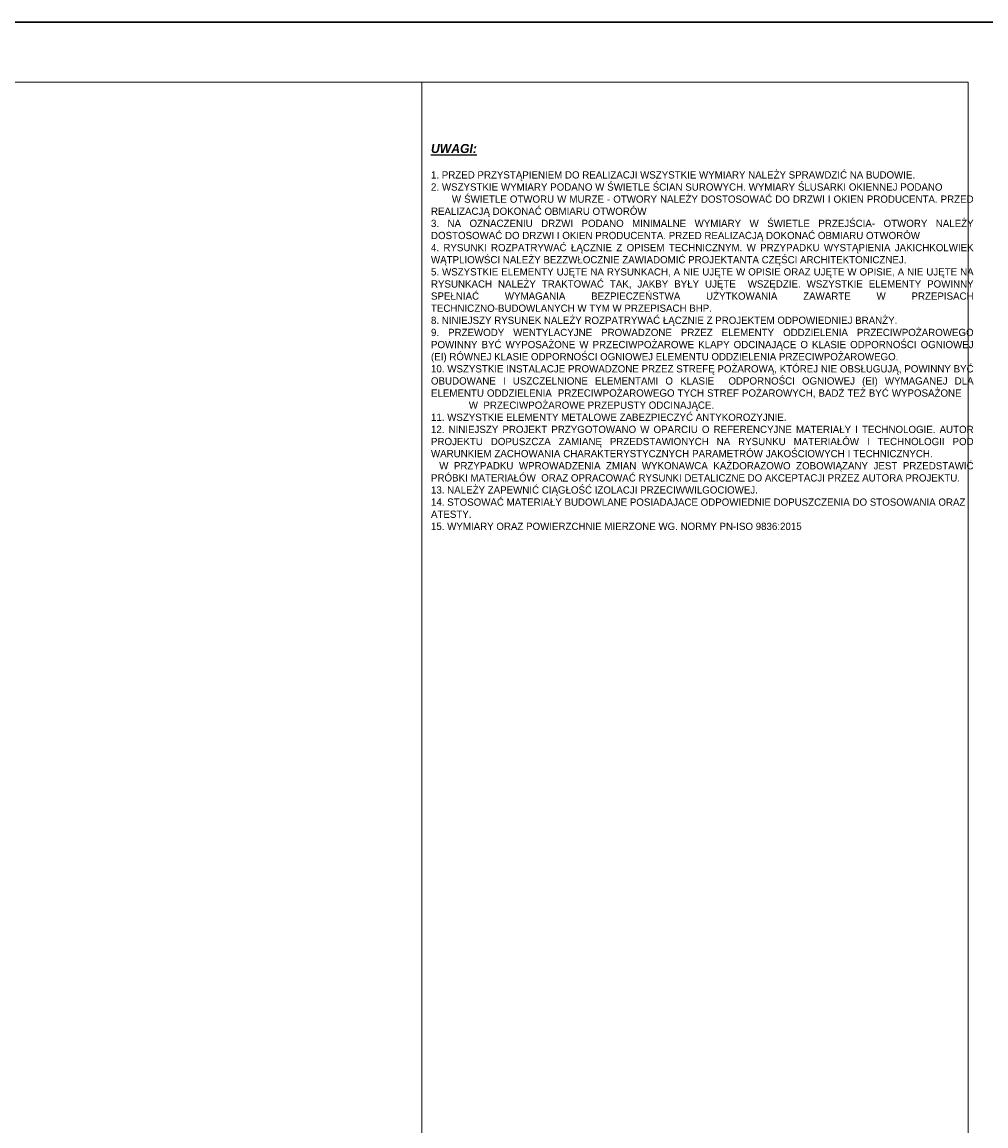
# Model space of a CAD drawing. Header units: millimetres. Extents: x -587 to 358276, y -26688 to 221215.
# Tile 219 of 256: x 12159 to 13042, y 10832 to 11844. Entities that reach past the tile are written whole.
import ezdxf

# ---------------------------------------------------------------- set-up
doc = ezdxf.new("R2010")
doc.units = ezdxf.units.MM
doc.header["$MEASUREMENT"] = 0
doc.layers.add('a3', color=3, linetype='Continuous', lineweight=30, plot=False)
doc.layers.add('wymiarowanie', color=176, linetype='Continuous', lineweight=9)

msp = doc.modelspace()

# ---------------------------------------------------------------- linework, layer by layer
at = {"layer": 'a3'}
msp.add_lwpolyline([(13075.31, 8874.01), (13075.31, 11844.01), (7575.31, 11844.01), (7575.31, 8874.01), (13075.31, 8874.01)], dxfattribs=at)
at = {"layer": 'wymiarowanie'}
msp.add_line((12525.31, 11788.83), (12525.31, 8917.05), dxfattribs=at)
at = {"layer": 'wymiarowanie', "color": 7}
msp.add_lwpolyline([(13026.2, 8917.05), (13026.2, 11788.83), (7624.42, 11788.83), (7624.42, 8917.05)], close=True, dxfattribs=at)

# ---------------------------------------------------------------- texts
at = {"color": 7, "insert": (12533.79, 11555.21), "char_height": 6.66667, "width": 495.9325, "attachment_point": 4}
msp.add_mtext('\\pxql;{\\fCentury Gothic|b1|i1|c238|p34;\\H1.25x;\\LUWAGI:\\P\\pq*,t10.590977;\\fCentury Gothic|b0|i1|c238|p34;\\H0.8x;\\l\\P\\psm1,qj;\\fCentury Gothic|b0|i0|c238|p34;\\C256;1. PRZED PRZYSTĄPIENIEM DO REALIZACJI WSZYSTKIE WYMIARY NALEŻY SPRAWDZIĆ NA BUDOWIE.\\P2. WSZYSTKIE WYMIARY PODANO W ŚWIETLE ŚCIAN SUROWYCH. WYMIARY ŚLUSARKI OKIENNEJ PODANO                    W ŚWIETLE OTWORU W MURZE - OTWORY NALEŻY DOSTOSOWAĆ DO DRZWI I OKIEN PRODUCENTA. PRZED REALIZACJĄ DOKONAĆ OBMIARU OTWORÓW\\P3. NA OZNACZENIU DRZWI PODANO MINIMALNE WYMIARY W ŚWIETLE PRZEJŚCIA- OTWORY NALEŻY DOSTOSOWAĆ DO DRZWI I OKIEN PRODUCENTA. PRZED REALIZACJĄ DOKONAĆ OBMIARU OTWORÓW\\P4. \\C7;RYSUNKI ROZPATRYWAĆ ŁĄCZNIE Z OPISEM TECHNICZNYM. W PRZYPADKU WYSTĄPIENIA JAKICHKOLWIEK WĄTPLIOWŚCI NALEŻY BEZZWŁOCZNIE ZAWIADOMIĆ PROJEKTANTA CZĘŚCI ARCHITEKTONICZNEJ.\\P\\C256;5. WSZYSTKIE ELEMENTY UJĘTE NA RYSUNKACH, A NIE UJĘTE W OPISIE ORAZ UJĘTE W OPISIE, A NIE UJĘTE NA RYSUNKACH NALEŻY TRAKTOWAĆ TAK, JAKBY BYŁY UJĘTE  WSZĘDZIE. WSZYSTKIE ELEMENTY POWINNY SPEŁNIAĆ WYMAGANIA BEZPIECZEŃSTWA UŻYTKOWANIA ZAWARTE W PRZEPISACH TECHNICZNO-BUDOWLANYCH W TYM W PRZEPISACH BHP.\\P8. NINIEJSZY RYSUNEK NALEŻY ROZPATRYWAĆ ŁĄCZNIE Z PROJEKTEM ODPOWIEDNIEJ BRANŻY.\\P9. PRZEWODY WENTYLACYJNE PROWADZONE PRZEZ ELEMENTY ODDZIELENIA PRZECIWPOŻAROWEGO POWINNY BYĆ WYPOSAŻONE W PRZECIWPOŻAROWE KLAPY ODCINAJĄCE O KLASIE ODPORNOŚCI OGNIOWEJ (EI) RÓWNEJ KLASIE ODPORNOŚCI OGNIOWEJ ELEMENTU ODDZIELENIA PRZECIWPOŻAROWEGO.\\P10. WSZYSTKIE INSTALACJE PROWADZONE PRZEZ STREFĘ POŻAROWĄ, KTÓREJ NIE OBSŁUGUJĄ, POWINNY BYĆ OBUDOWANE I USZCZELNIONE ELEMENTAMI O KLASIE  ODPORNOŚCI OGNIOWEJ (EI) WYMAGANEJ DLA ELEMENTU ODDZIELENIA  PRZECIWPOŻAROWEGO TYCH STREF POŻAROWYCH, BADŹ TEŻ BYĆ WYPOSAŻONE                    W  PRZECIWPOŻAROWE PRZEPUSTY ODCINAJĄCE.\\P\\ps*1,q*;11. WSZYSTKIE ELEMENTY METALOWE ZABEZPIECZYĆ ANTYKOROZYJNIE.\\P\\psm1,qj;12. NINIEJSZY PROJEKT PRZYGOTOWANO W OPARCIU O REFERENCYJNE MATERIAŁY I TECHNOLOGIE. AUTOR PROJEKTU DOPUSZCZA ZAMIANĘ PRZEDSTAWIONYCH NA RYSUNKU MATERIAŁÓW I TECHNOLOGII POD WARUNKIEM ZACHOWANIA CHARAKTERYSTYCZNYCH PARAMETRÓW JAKOŚCIOWYCH I TECHNICZNYCH.                  W PRZYPADKU WPROWADZENIA ZMIAN WYKONAWCA KAŻDORAZOWO ZOBOWIĄZANY JEST PRZEDSTAWIĆ PRÓBKI MATERIAŁÓW  ORAZ OPRACOWAĆ RYSUNKI DETALICZNE DO AKCEPTACJI PRZEZ AUTORA PROJEKTU.\\P\\ps*1,q*;13. NALEŻY ZAPEWNIĆ CIĄGŁOŚĆ IZOLACJI PRZECIWWILGOCIOWEJ.\\P14. STOSOWAĆ MATERIAŁY BUDOWLANE POSIADAJACE ODPOWIEDNIE DOPUSZCZENIA DO STOSOWANIA ORAZ ATESTY.\\P\\psm1;15. WYMIARY ORAZ POWIERZCHNIE MIERZONE WG. NORMY PN-ISO 9836:2015}', dxfattribs=at)

doc.saveas('drawing.dxf')
